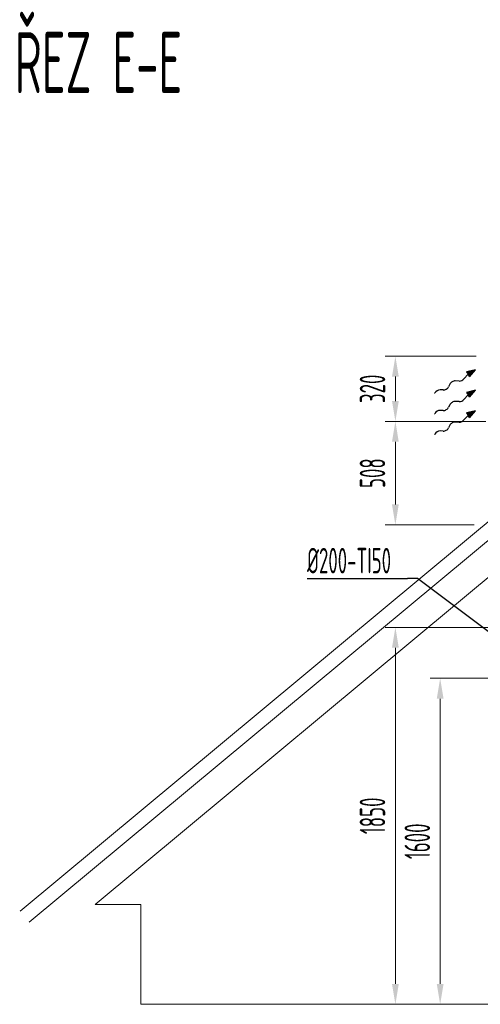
# Model space of a CAD drawing. Header units: millimetres. Extents: x 17747 to 112039, y -74980 to 446921.
# Tile 238 of 256: x 50360 to 52622, y 212307 to 217139. Entities that reach past the tile are written whole.
import ezdxf

# ---------------------------------------------------------------- set-up
doc = ezdxf.new("R2010")
doc.units = ezdxf.units.MM
doc.linetypes.add('phl_thick', pattern=[0])
doc.layers.add('VZT_50 POPIS - OBECNE', color=7, linetype='Continuous', lineweight=5)
doc.layers.add('VZT_60_KOTY - DIMENZE', color=7, linetype='Continuous', lineweight=5)
doc.styles.add('EVORA_125', font='isocp.shx', dxfattribs={"width": 0.6, "height": 125})
doc.styles.add('ISOCP 2.5', font='isocp.shx', dxfattribs={"width": 0.6, "height": 2.5})

msp = doc.modelspace()

# ---------------------------------------------------------------- linework, layer by layer
at = {"layer": 'VZT_50 POPIS - OBECNE', "color": 8, "linetype": 'phl_thick'}
for p, q in [((55191, 216779.1), (50362.5, 212764.2)), ((50407.4, 212710.1), (55191.4, 216688)), ((55192.2, 216506.9), (50730.8, 212797.3)), ((50730.8, 212797.3), (50955.2, 212797.3)), ((50955.2, 212797.3), (50955.2, 212307)), ((50955.2, 212307), (59685.1, 212307))]:
    msp.add_line(p, q, dxfattribs=at)
at = {"layer": 'VZT_50 POPIS - OBECNE', "linetype": 'phl_thick'}
for p, q in [((52602.3, 215487.6), (52155.1, 215487.6)), ((52205.1, 215267.6), (52205.1, 215387.6)), ((52592.3, 215167.6), (52155.1, 215167.6)), ((52649.8, 215167.6), (52155.1, 215167.6)), ((52205.1, 214760.1), (52205.1, 215067.6)), ((52592.3, 214660.1), (52155.1, 214660.1)), ((53344.2, 214157), (52155.1, 214157)), ((52205.1, 212407), (52205.1, 214057)), ((52949.8, 213907), (52375.1, 213907)), ((52425.1, 212407), (52425.1, 213807))]:
    msp.add_line(p, q, dxfattribs=at)
at = {"layer": 'VZT_50 POPIS - OBECNE', "color": 0, "lineweight": -2}
for p, q in [((52561.9, 215399.1), (52542, 215376.4)), ((52598.9, 215421.1), (52554.8, 215411.1)), ((52554.8, 215411.1), (52561.9, 215399.1)), ((52569.1, 215387.2), (52561.9, 215399.1)), ((52569.1, 215387.2), (52598.9, 215421.1)), ((52472.7, 215350.6), (52466.4, 215337.7)), ((52518.9, 215365.7), (52499.4, 215366.4)), ((52439.8, 215321.9), (52424.5, 215322.4)), ((52561.9, 215298.3), (52542, 215275.6)), ((52598.9, 215320.4), (52554.8, 215310.3)), ((52554.8, 215310.3), (52561.9, 215298.3)), ((52569.1, 215286.4), (52561.9, 215298.3)), ((52569.1, 215286.4), (52598.9, 215320.4)), ((52472.7, 215249.8), (52466.4, 215236.9)), ((52518.9, 215264.9), (52499.4, 215265.6)), ((52439.8, 215221.1), (52424.5, 215221.7)), ((52561.9, 215197.5), (52542, 215174.8)), ((52598.9, 215219.5), (52554.8, 215209.5)), ((52554.8, 215209.5), (52561.9, 215197.5)), ((52569.1, 215185.6), (52561.9, 215197.5)), ((52569.1, 215185.6), (52598.9, 215219.5)), ((52472.7, 215149), (52466.4, 215136.1)), ((52518.9, 215164.1), (52499.4, 215164.8)), ((52439.8, 215120.3), (52424.5, 215120.8))]:
    msp.add_line(p, q, dxfattribs=at)
at = {"layer": 'VZT_50 POPIS - OBECNE'}
for p, q in [((52398.3, 215307.5), (52396.6, 215304.3)), ((52398.3, 215206.7), (52396.6, 215203.5)), ((52398.3, 215105.9), (52396.6, 215102.7))]:
    msp.add_line(p, q, dxfattribs=at)
at = {"layer": 'VZT_50 POPIS - OBECNE', "color": 0, "lineweight": -2}
for centre, start_param, end_param in [((52527.4, 215381.6), 3.908129, 5.191299), ((52448.3, 215337.8), 3.908129, 5.516649), ((52490.8, 215350.5), 0.766537, 2.375056), ((52415.9, 215306.5), 0.766537, 2.320574), ((52448.3, 215237), 3.908129, 5.516649), ((52490.8, 215249.7), 0.766537, 2.375056), ((52527.4, 215280.8), 3.908129, 5.191299), ((52415.9, 215205.7), 0.766537, 2.320574), ((52448.3, 215136.2), 3.908129, 5.516649), ((52490.8, 215148.9), 0.766537, 2.375056), ((52527.4, 215180), 3.908129, 5.191299), ((52415.9, 215104.9), 0.766537, 2.320574)]:
    msp.add_ellipse(centre, major_axis=(18.5, 11), ratio=0.625, start_param=start_param, end_param=end_param, dxfattribs=at)
at = {"layer": 'VZT_50 POPIS - OBECNE', "linetype": 'phl_thick'}
for points in [[(52188.4, 215387.6), (52221.7, 215387.6), (52205.1, 215487.6)], [(52188.4, 215267.6), (52221.7, 215267.6), (52205.1, 215167.6)], [(52188.4, 215067.6), (52221.7, 215067.6), (52205.1, 215167.6)], [(52188.4, 214760.1), (52221.7, 214760.1), (52205.1, 214660.1)], [(52188.4, 214057), (52221.7, 214057), (52205.1, 214157)], [(52408.4, 213807), (52441.7, 213807), (52425.1, 213907)], [(52188.4, 212407), (52221.7, 212407), (52205.1, 212307)], [(52408.4, 212407), (52441.7, 212407), (52425.1, 212307)]]:
    msp.add_solid(points, dxfattribs=at)
at = {"layer": 'VZT_50 POPIS - OBECNE', "color": 0, "lineweight": -2}
for points in [[(52569.1, 215387.2), (52554.8, 215411.1), (52598.9, 215421.1)], [(52569.1, 215286.4), (52554.8, 215310.3), (52598.9, 215320.4)], [(52569.1, 215185.6), (52554.8, 215209.5), (52598.9, 215219.5)]]:
    msp.add_solid(points, dxfattribs=at)
at = {"layer": 'VZT_60_KOTY - DIMENZE', "linetype": 'ByBlock', "lineweight": -2}
msp.add_line((52314, 214396.9), (52264, 214396.9), dxfattribs=at)
for points in [[(51771.4, 214396.9), (52264, 214396.9)], [(52699.8, 214107), (52314, 214396.9)]]:
    msp.add_lwpolyline(points, dxfattribs=at)

# ---------------------------------------------------------------- texts
at = {"layer": 'VZT_50 POPIS - OBECNE', "linetype": 'phl_thick', "style": 'ISOCP 2.5', "width": 0.6}
msp.add_text('ŘEZ E-E', height=300, dxfattribs=at).set_placement((50335.5, 216779.1))
at = {"layer": 'VZT_50 POPIS - OBECNE', "linetype": 'phl_thick', "char_height": 125, "attachment_point": 5, "rotation": 90, "style": 'EVORA_125'}
for s, insert in [('\\A1;320', (52092.6, 215327.6)), ('\\A1;508', (52092.6, 214913.9)), ('\\A1;1850', (52092.6, 213232)), ('\\A1;1600', (52312.6, 213107))]:
    msp.add_mtext(s, dxfattribs=dict(at, insert=insert))
at = {"layer": 'VZT_60_KOTY - DIMENZE', "linetype": 'phl_thick', "insert": (51771.4, 214546.9), "char_height": 125, "attachment_point": 1, "style": 'EVORA_125'}
msp.add_mtext('%%C200-TI50', dxfattribs=at)

doc.saveas('drawing.dxf')
